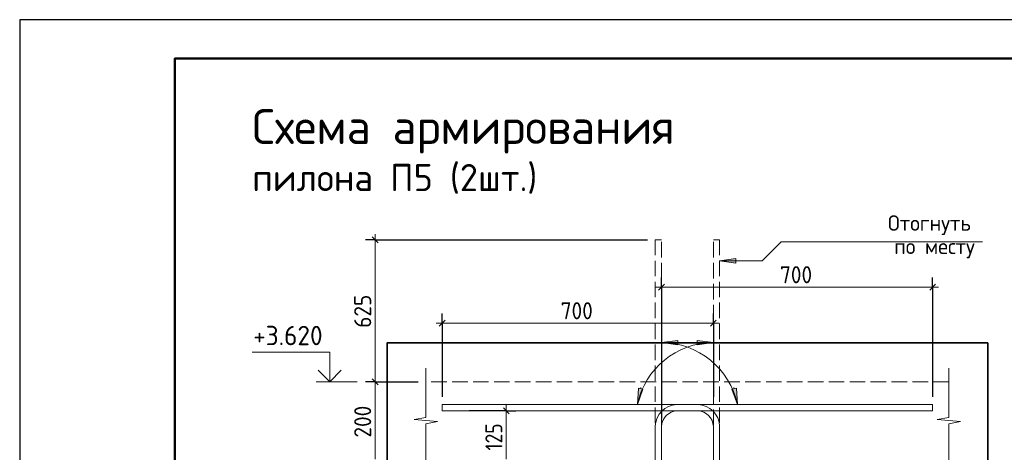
# Model space of a CAD drawing. Header units: millimetres. Extents: x 0 to 42000, y 0 to 29700.
# Tile 8 of 30: x 0 to 12706, y 24122 to 29700. Entities that reach past the tile are written whole.
import ezdxf

# ---------------------------------------------------------------- set-up
doc = ezdxf.new("R2010")
doc.units = ezdxf.units.MM
doc.linetypes.add('______2', pattern=[270, 200, -70])
for name, color, linetype, lineweight in [('S1 Продольная арматура', 52, 'Continuous', 25), ('Standard', 7, 'Continuous', 25), ('ЖБ Перекрытие верхний уровень', 7, 'Continuous', 18), ('Заголовок чертежа', 7, 'Continuous', 25), ('Позиционная метка диаметр_ шаг', 7, 'Continuous', 13), ('Примечания', 7, 'Continuous', 13)]:
    doc.layers.add(name, color=color, linetype=linetype, lineweight=lineweight)
doc.styles.add('ISOCPEUR', font='txt')

msp = doc.modelspace()

# ---------------------------------------------------------------- hatches: boundary and pattern name
at = {"layer": 'Примечания', "linetype": 'Continuous', "lineweight": 13, "transparency": 33554687}
for points in [[(9241, 26619), (9031, 26589), (9241, 26559)], [(8491, 25566), (8281, 25536), (8491, 25506)], [(7985, 24949), (7972, 24737), (8043, 24936)]]:
    msp.add_hatch(color=7, dxfattribs=at).paths.add_polyline_path(points)
for points in [[(8741, 25566), (8951, 25536), (8741, 25506)], [(9248, 24949), (9261, 24737), (9189, 24936)]]:
    msp.add_hatch(color=7, dxfattribs=at).paths.add_polyline_path(points, flags=16)

# ---------------------------------------------------------------- linework, layer by layer
at = {"layer": 'S1 Продольная арматура', "color": 7, "linetype": 'Continuous', "lineweight": 18, "transparency": 33554687}
for points in [[(8951, 6132), (8951, 24457), (8946, 24494), (8934, 24532), (8914, 24567), (8890, 24596), (8862, 24619), (8827, 24639), (8789, 24652), (8751, 24657), (5451, 24657), (5451, 24737), (8757, 24737), (8807, 24730), (8859, 24713), (8907, 24686), (8947, 24653), (8980, 24613), (9007, 24565), (9024, 24513), (9031, 24462), (9031, 6132), (8951, 6132)], [(8951, 6132), (8951, 24457), (8946, 24494), (8934, 24532), (8914, 24567), (8890, 24596), (8862, 24619), (8827, 24639), (8789, 24652), (8751, 24657), (5451, 24657), (5451, 24737), (8757, 24737), (8807, 24730), (8859, 24713), (8907, 24686), (8947, 24653), (8980, 24613), (9007, 24565), (9024, 24513), (9031, 24462), (9031, 6132), (8951, 6132)], [(8951, 6132), (8951, 24457), (8946, 24494), (8934, 24532), (8914, 24567), (8890, 24596), (8862, 24619), (8827, 24639), (8789, 24652), (8751, 24657), (5451, 24657), (5451, 24737), (8757, 24737), (8807, 24730), (8859, 24713), (8907, 24686), (8947, 24653), (8980, 24613), (9007, 24565), (9024, 24513), (9031, 24462), (9031, 6132), (8951, 6132)], [(8951, 6132), (8951, 24457), (8946, 24494), (8934, 24532), (8914, 24567), (8890, 24596), (8862, 24619), (8827, 24639), (8789, 24652), (8751, 24657), (5451, 24657), (5451, 24737), (8757, 24737), (8807, 24730), (8859, 24713), (8907, 24686), (8947, 24653), (8980, 24613), (9007, 24565), (9024, 24513), (9031, 24462), (9031, 6132), (8951, 6132)], [(8201, 6132), (8201, 24462), (8208, 24513), (8226, 24565), (8252, 24613), (8286, 24653), (8325, 24686), (8373, 24713), (8426, 24730), (8476, 24737), (11781, 24737), (11781, 24657), (8481, 24657), (8444, 24652), (8406, 24639), (8371, 24619), (8342, 24596), (8319, 24567), (8299, 24532), (8287, 24494), (8281, 24457), (8281, 6132), (8201, 6132)], [(8201, 6132), (8201, 24462), (8208, 24513), (8226, 24565), (8252, 24613), (8286, 24653), (8325, 24686), (8373, 24713), (8426, 24730), (8476, 24737), (11781, 24737), (11781, 24657), (8481, 24657), (8444, 24652), (8406, 24639), (8371, 24619), (8342, 24596), (8319, 24567), (8299, 24532), (8287, 24494), (8281, 24457), (8281, 6132), (8201, 6132)], [(8201, 6132), (8201, 24462), (8208, 24513), (8226, 24565), (8252, 24613), (8286, 24653), (8325, 24686), (8373, 24713), (8426, 24730), (8476, 24737), (11781, 24737), (11781, 24657), (8481, 24657), (8444, 24652), (8406, 24639), (8371, 24619), (8342, 24596), (8319, 24567), (8299, 24532), (8287, 24494), (8281, 24457), (8281, 6132), (8201, 6132)], [(8201, 6132), (8201, 24462), (8208, 24513), (8226, 24565), (8252, 24613), (8286, 24653), (8325, 24686), (8373, 24713), (8426, 24730), (8476, 24737), (11781, 24737), (11781, 24657), (8481, 24657), (8444, 24652), (8406, 24639), (8371, 24619), (8342, 24596), (8319, 24567), (8299, 24532), (8287, 24494), (8281, 24457), (8281, 6132), (8201, 6132)]]:
    msp.add_lwpolyline(points, dxfattribs=at)
at = {"layer": 'Standard', "color": 7, "linetype": 'Continuous', "lineweight": 25, "transparency": 33554687}
for p, q in [((2000, 29200), (2000, 1058)), ((4549, 26900), (4624, 26825)), ((8244, 26214), (8319, 26289)), ((11744, 26214), (11819, 26289)), ((5414, 25749), (5489, 25824)), ((8914, 25749), (8989, 25824)), ((4549, 25069), (4624, 24994)), ((6317, 24619), (6242, 24694))]:
    msp.add_line(p, q, dxfattribs=at)
at = {"layer": 'Standard', "color": 7, "linetype": 'Continuous', "lineweight": 13, "transparency": 33554687}
for p, q in [((4586, 26862), (4586, 26937)), ((8281, 26252), (8206, 26252)), ((8281, 26252), (11781, 26252)), ((11781, 26252), (11856, 26252)), ((5451, 25787), (5376, 25787)), ((5451, 25787), (8951, 25787)), ((8951, 25787), (9026, 25787)), ((4356, 25032), (3826, 25032)), ((4586, 25032), (4586, 24032)), ((6279, 24657), (6279, 24732)), ((6279, 24032), (6279, 24657))]:
    msp.add_line(p, q, dxfattribs=at)
at = {"layer": 'Standard', "color": 7, "linetype": 'Continuous', "lineweight": -3, "transparency": 33554687}
for p, q in [((4586, 26862), (4461, 26862)), ((4586, 26862), (4711, 26862)), ((4586, 26862), (8101, 26862)), ((8281, 26252), (8281, 26377)), ((11781, 26252), (11781, 26377)), ((8281, 26252), (8281, 26127)), ((8281, 26252), (8281, 24557)), ((11781, 26252), (11781, 26127)), ((11781, 26252), (11781, 24837)), ((5451, 25787), (5451, 25912)), ((8951, 25787), (8951, 25912)), ((5451, 25787), (5451, 25662)), ((5451, 25787), (5451, 24837)), ((8951, 25787), (8951, 25662)), ((8951, 25787), (8951, 24837)), ((4586, 25032), (4461, 25032)), ((4586, 25032), (4711, 25032)), ((4586, 25032), (5141, 25032)), ((6279, 24657), (5801, 24657)), ((6279, 24657), (6154, 24657)), ((6279, 24657), (6404, 24657))]:
    msp.add_line(p, q, dxfattribs=at)
at = {"layer": 'Standard', "color": 7, "linetype": 'Continuous', "lineweight": 25, "transparency": 33554687}
msp.add_lwpolyline([(0, 0), (42000, 0), (42000, 29700), (0, 29700), (0, 0)], close=True, dxfattribs=at)
at = {"layer": 'Standard', "color": 7, "linetype": 'Continuous', "lineweight": 50, "transparency": 33554687}
msp.add_lwpolyline([(2000, 29200), (41500, 29200), (41500, 500), (2000, 500), (2000, 29200)], close=True, dxfattribs=at)
at = {"layer": 'Standard', "color": 7, "linetype": 'Continuous', "lineweight": 35, "transparency": 33554687}
for points in [[(23000, 29200), (2000, 29200), (2000, 500), (23000, 500), (23000, 29200)], [(4148, 25180), (4000, 25032), (3852, 25180)]]:
    msp.add_lwpolyline(points, dxfattribs=at)
at = {"layer": 'Standard', "color": 7, "linetype": 'Continuous', "lineweight": 13, "transparency": 33554687}
for points in [[(4586, 26862), (4586, 25625), (4586, 25625), (4586, 25032)], [(4000, 25032), (4000, 25412), (3000, 25412)]]:
    msp.add_lwpolyline(points, dxfattribs=at)
at = {"layer": 'Standard', "color": 254, "linetype": 'Continuous', "lineweight": 35, "true_color": 0xc4c4ff, "transparency": 33554687}
msp.add_lwpolyline([(4741, 2632), (12491, 2632), (12491, 25532), (4741, 25532), (4741, 2632)], dxfattribs=at)
at = {"layer": 'ЖБ Перекрытие верхний уровень', "color": 7, "linetype": '______2', "lineweight": 18, "transparency": 33554687}
msp.add_line((11991, 25032), (5241, 25032), dxfattribs=at)
at = {"layer": 'Примечания', "color": 7, "linetype": '______2', "lineweight": 13, "transparency": 33554687}
for p, q in [((8281, 26862), (8201, 26862)), ((8201, 26862), (8201, 24462)), ((8281, 24474), (8281, 26862)), ((8951, 24474), (8951, 26862)), ((8951, 26862), (9031, 26862)), ((9031, 26862), (9031, 24462))]:
    msp.add_line(p, q, dxfattribs=at)
at = {"layer": 'Примечания', "color": 7, "linetype": 'Continuous', "lineweight": 13, "transparency": 33554687}
for p, q in [((9241, 26619), (9031, 26589)), ((9031, 26589), (9031, 26589)), ((9031, 26589), (9031, 26589)), ((9031, 26589), (9031, 26589)), ((9031, 26589), (9241, 26559)), ((9241, 26559), (9241, 26619)), ((9241, 26589), (9256, 26589)), ((8491, 25566), (8281, 25536)), ((8491, 25506), (8491, 25566)), ((8741, 25506), (8741, 25566)), ((8741, 25566), (8951, 25536)), ((8281, 25536), (8281, 25536)), ((8281, 25536), (8281, 25536)), ((8281, 25536), (8281, 25536)), ((8281, 25536), (8491, 25506)), ((8491, 25536), (8506, 25536)), ((8741, 25536), (8726, 25536)), ((8951, 25536), (8741, 25506)), ((8951, 25536), (8951, 25536)), ((8951, 25536), (8951, 25536)), ((8951, 25536), (8951, 25536)), ((5241, 25207), (5241, 24572)), ((11991, 25207), (11991, 24572)), ((7985, 24949), (7972, 24737)), ((7972, 24737), (8043, 24936)), ((8043, 24936), (7985, 24949)), ((8014, 24942), (8017, 24957)), ((9189, 24936), (9248, 24949)), ((9261, 24737), (9189, 24936)), ((9219, 24942), (9216, 24957)), ((9248, 24949), (9261, 24737)), ((7972, 24737), (7972, 24737)), ((7972, 24737), (7972, 24737)), ((7972, 24737), (7972, 24737)), ((9261, 24737), (9261, 24737)), ((9261, 24737), (9261, 24737)), ((9261, 24737), (9261, 24737)), ((5241, 24572), (5091, 24545)), ((5091, 24545), (5391, 24518)), ((11991, 24572), (11841, 24545)), ((11841, 24545), (12141, 24518)), ((5391, 24518), (5241, 24491)), ((5241, 24491), (5241, 23857)), ((12141, 24518), (11991, 24491)), ((11991, 24491), (11991, 23857))]:
    msp.add_line(p, q, dxfattribs=at)
msp.add_lwpolyline([(12424, 26834), (9826, 26834), (9581, 26589), (9031, 26589)], dxfattribs=at)
for centre, start, end in [((8951, 24536), 90, 168.397), ((8281, 24536), 11.603, 90)]:
    msp.add_arc(centre, 1000, start, end, dxfattribs=at)

# ---------------------------------------------------------------- texts
at = {"layer": 'Standard', "color": 7, "linetype": 'Continuous', "lineweight": 25, "transparency": 33554687, "attachment_point": 7, "style": 'ISOCPEUR'}
for s, insert, char_height, width in [('\\W0.91;700', (9811, 26302), 220, 562), ('\\W0.91;700', (6981, 25837), 220, 561.99), ('\\W0.95;+3.620', (3013, 25503), 250, 1067.86)]:
    msp.add_mtext(s, dxfattribs=dict(at, insert=insert, char_height=char_height, width=width))
at = {"layer": 'Standard', "color": 7, "linetype": 'Continuous', "lineweight": 25, "transparency": 33554687, "char_height": 220, "attachment_point": 7, "rotation": 90, "style": 'ISOCPEUR'}
for s, insert, width in [('\\W0.91;625', (4536, 25727), 561.99), ('\\W0.91;200', (4536, 24312), 561.98), ('\\W0.83;125', (6229, 24146), 508.57)]:
    msp.add_mtext(s, dxfattribs=dict(at, insert=insert, width=width))
at = {"layer": 'Заголовок чертежа', "color": 7, "linetype": 'Continuous', "lineweight": 50, "transparency": 33554687, "attachment_point": 7, "style": 'ISOCPEUR'}
for s, insert, char_height, width in [('\\W0.98;Схема армирования', (3000, 27975), 450, 5752.75), ('\\W0.98;пилона П5 (2шт.)', (3000, 27455), 350, 3879.78)]:
    msp.add_mtext(s, dxfattribs=dict(at, insert=insert, char_height=char_height, width=width))
at = {"layer": 'Позиционная метка диаметр_ шаг', "color": 7, "linetype": 'Continuous', "lineweight": 18, "transparency": 33554687, "char_height": 200, "attachment_point": 7, "style": 'ISOCPEUR'}
for s, insert, width in [('\\W0.97;Отогнуть', (11204, 26924), 1316.06), ('\\W0.97;по месту', (11284, 26624), 1236.08)]:
    msp.add_mtext(s, dxfattribs=dict(at, insert=insert, width=width))

doc.saveas('drawing.dxf')
